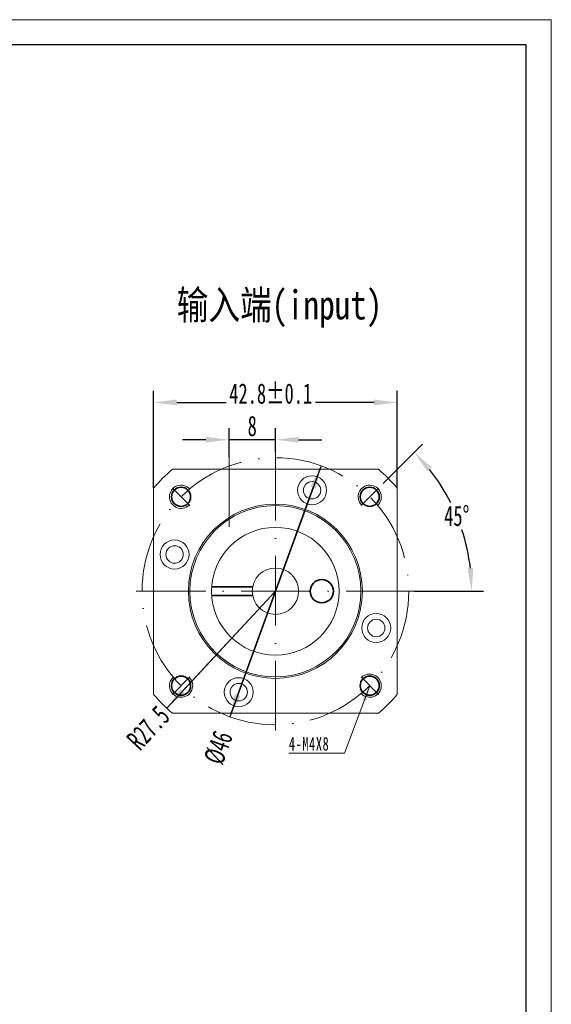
# Model space of a CAD drawing. Header units: millimetres. Extents: x 1426 to 1791, y 1047 to 1305.
# Tile 5 of 5: x 1699 to 1791, y 1135 to 1305. Entities that reach past the tile are written whole.
import ezdxf

# ---------------------------------------------------------------- set-up
doc = ezdxf.new("R2010")
doc.units = ezdxf.units.MM
doc.header["$PDSIZE"] = -5
doc.linetypes.add('ACAD_ISO10W100', pattern=[18, 12, -3, 0, -3])
doc.layers.get('0').update_dxf_attribs({"lineweight": 18})
doc.layers.get('Defpoints').update_dxf_attribs({"lineweight": 18})
for name, color, linetype, lineweight in [('7标注层', 4, 'Continuous', 35), ('中心线层', 7, 'ACAD_ISO10W100', 20), ('图框_外框线', 7, 'Continuous', 18), ('尺寸线层', 3, 'Continuous', 18), ('粗实线层', 7, 'Continuous', 35), ('细实线层', 7, 'Continuous', 18)]:
    doc.layers.add(name, color=color, linetype=linetype, lineweight=lineweight)
doc.styles.add('PC_TEXTSTYLE', font='txt', dxfattribs={"width": 0.8})
doc.styles.add('标准', font='txt', dxfattribs={"width": 0.667})
doc.dimstyles.new('GB_尺寸', dxfattribs={"dimtxt": 3.5, "dimasz": 4, "dimexe": 2, "dimexo": 0, "dimtad": 1, "dimdsep": 46, "dimtxsty": '标准', "dimblk": '_CAXARROW', "dimcen": 0, "dimdle": 8, "dimazin": 2, "dimtfac": 0.707107, "dimtdec": 3, "dimtmove": 2, "dimatfit": 3, "dimfxl": 1, "dimfrac": 2, "dimtolj": 1, "dimarcsym": 1})
doc.dimstyles.new('标准', dxfattribs={"dimtxt": 3.5, "dimasz": 4, "dimexe": 2, "dimexo": 0, "dimtad": 1, "dimdsep": 46, "dimtxsty": '标准', "dimblk": '_CAXARROW', "dimcen": 0, "dimdle": 8, "dimazin": 2, "dimtfac": 0.707107, "dimtdec": 3, "dimtmove": 2, "dimatfit": 3, "dimfxl": 1, "dimfrac": 2, "dimtolj": 1, "dimarcsym": 1})

# ---------------------------------------------------------------- blocks, each defined once
blk = doc.blocks.new('_CAXARROW')
blk.add_hatch(color=0).paths.add_polyline_path([(0, 0), (-1, 0.125), (-1, -0.125)], flags=0)
blk = doc.blocks.new('*D160')
at = {"layer": 'Defpoints', "color": 0, "lineweight": -2}
for p in [(1761.99, 1224.77), (1757.39, 1220.18), (1719.43, 1206.21), (1767.43, 1206.21)]:
    blk.add_point(p, dxfattribs=at)
at = {"layer": '尺寸线层', "color": 0, "lineweight": -2}
for p, q in [((1761.99, 1224.77), (1768.78, 1231.56)), ((1767.43, 1206.21), (1779.28, 1206.21))]:
    blk.add_line(p, q, dxfattribs=at)
for start, end in [(26.7037, 38.2258), (6.7742, 18.2114)]:
    blk.add_arc((1743.43, 1206.21), 33.85, start, end, dxfattribs=at)
at = {"layer": '尺寸线层', "color": 0, "lineweight": -2, "xscale": 4, "yscale": 4, "zscale": 4}
for p, rotation in [((1767.36, 1230.15), 131.6129178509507), ((1777.28, 1206.21), 273.3870821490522)]:
    blk.add_blockref('_CAXARROW', p, dxfattribs=dict(at, rotation=rotation))
at = {"layer": '尺寸线层', "color": 0, "insert": (1774.7, 1219.16), "char_height": 3.5, "attachment_point": 5, "style": '标准', "bg_fill": 3, "box_fill_scale": 1.1, "bg_fill_color": 257, "bg_fill_transparency": 0}
blk.add_mtext('\\A1;45%%d', dxfattribs=at)
at = {"layer": 'Defpoints', "color": 0, "lineweight": -2}
blk.add_point((1774.7, 1219.16), dxfattribs=at)
blk = doc.blocks.new('*D161')
at = {"layer": 'Defpoints', "color": 0, "lineweight": -2}
blk.add_point((1743.43, 1206.21), dxfattribs=at)
at = {"layer": '尺寸线层', "color": 0, "lineweight": -2}
blk.add_line((1727.41, 1189.01), (1743.43, 1206.21), dxfattribs=at)
at = {"layer": '尺寸线层', "color": 0, "insert": (1721.51, 1182.68), "char_height": 3.5, "attachment_point": 5, "rotation": 47.0336, "style": '标准', "bg_fill": 3, "box_fill_scale": 1.1, "bg_fill_color": 257, "bg_fill_transparency": 0}
blk.add_mtext('\\A1;R27.5', dxfattribs=at)
at = {"layer": 'Defpoints', "color": 0, "lineweight": -2}
blk.add_point((1724.68, 1186.09), dxfattribs=at)
at = {"layer": '尺寸线层', "color": 0, "lineweight": -2}
blk.add_line((1743.43, 1206.21), (1724.68, 1186.09), dxfattribs=at)
at = {"layer": '尺寸线层', "color": 0, "lineweight": -2, "xscale": 4, "yscale": 4, "zscale": 4, "rotation": 227.0335635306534}
blk.add_blockref('_CAXARROW', (1724.68, 1186.09), dxfattribs=at)
blk = doc.blocks.new('*X129')
at = {"layer": '尺寸线层', "linetype": 'Continuous'}
blk.add_hatch(color=0, dxfattribs=at).paths.add_polyline_path([(10.45, 11.6), (9.83, 8.99), (9.2, 9.22)], flags=0)
at = {"layer": '尺寸线层', "color": 0, "linetype": 'Continuous'}
blk.add_line((10.45, 11.6), (6.1, 0), dxfattribs=at)
at = {"layer": '尺寸线层', "color": 0}
blk.add_line((6.1, 0), (-3.51, 0), dxfattribs=at)
at = {"layer": '尺寸线层', "color": 0, "insert": (0, 1.57), "char_height": 2.3333, "width": 14.0505, "attachment_point": 5, "line_spacing_factor": 1.15057, "style": '标准'}
blk.add_mtext('\\T1.1;4-M4X8', dxfattribs=at)
blk = doc.blocks.new('*D162')
at = {"layer": 'Defpoints', "color": 0, "lineweight": -2}
for p in [(1735.43, 1232.3), (1735.43, 1229.32), (1743.43, 1230.21)]:
    blk.add_point(p, dxfattribs=at)
at = {"layer": '尺寸线层', "color": 0, "lineweight": -2}
for p, q in [((1735.43, 1229.32), (1735.43, 1234.3)), ((1743.43, 1230.21), (1743.43, 1234.3)), ((1731.43, 1232.3), (1727.43, 1232.3)), ((1743.43, 1232.3), (1735.43, 1232.3)), ((1747.43, 1232.3), (1751.43, 1232.3))]:
    blk.add_line(p, q, dxfattribs=at)
at = {"layer": '尺寸线层', "color": 0, "lineweight": -2, "xscale": 4, "yscale": 4, "zscale": 4}
blk.add_blockref('_CAXARROW', (1735.43, 1232.3), dxfattribs=at)
at = {"layer": '尺寸线层', "color": 0, "lineweight": -2, "xscale": 4, "yscale": 4, "zscale": 4, "rotation": 180}
blk.add_blockref('_CAXARROW', (1743.43, 1232.3), dxfattribs=at)
at = {"layer": '尺寸线层', "color": 0, "insert": (1739.43, 1234.64), "char_height": 3.5, "attachment_point": 5, "style": '标准', "bg_fill": 3, "box_fill_scale": 1.1, "bg_fill_color": 257, "bg_fill_transparency": 0}
blk.add_mtext('\\A1;8', dxfattribs=at)
blk = doc.blocks.new('*D163')
at = {"layer": 'Defpoints', "color": 0, "lineweight": -2}
for p in [(1751.29, 1227.82), (1735.56, 1184.6)]:
    blk.add_point(p, dxfattribs=at)
at = {"layer": '尺寸线层', "color": 0, "lineweight": -2}
for p, q in [((1751.29, 1227.82), (1735.56, 1184.6)), ((1736.93, 1188.35), (1749.92, 1224.06))]:
    blk.add_line(p, q, dxfattribs=at)
at = {"layer": '尺寸线层', "color": 0, "lineweight": -2, "xscale": 4, "yscale": 4, "zscale": 4, "rotation": 70.00897316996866}
blk.add_blockref('_CAXARROW', (1751.29, 1227.82), dxfattribs=at)
at = {"layer": '尺寸线层', "color": 0, "insert": (1733.62, 1179.27), "char_height": 3.5, "attachment_point": 5, "rotation": 70.009, "style": '标准', "bg_fill": 3, "box_fill_scale": 1.1, "bg_fill_color": 257, "bg_fill_transparency": 0}
blk.add_mtext('\\A1;%%C46', dxfattribs=at)
at = {"layer": '尺寸线层', "color": 0, "lineweight": -2, "xscale": 4, "yscale": 4, "zscale": 4, "rotation": 250.0089731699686}
blk.add_blockref('_CAXARROW', (1735.56, 1184.6), dxfattribs=at)
blk = doc.blocks.new('*D177')
at = {"layer": 'Defpoints', "color": 0, "lineweight": -2}
for p in [(1764.43, 1238.72), (1722.43, 1223.97), (1764.43, 1223.97)]:
    blk.add_point(p, dxfattribs=at)
at = {"layer": '尺寸线层', "color": 0, "lineweight": -2}
for p, q in [((1722.43, 1223.97), (1722.43, 1240.72)), ((1764.43, 1223.97), (1764.43, 1240.72)), ((1726.43, 1238.72), (1734.91, 1238.72)), ((1760.43, 1238.72), (1750.33, 1238.72))]:
    blk.add_line(p, q, dxfattribs=at)
at = {"layer": '尺寸线层', "color": 0, "lineweight": -2, "xscale": 4, "yscale": 4, "zscale": 4, "rotation": 180}
blk.add_blockref('_CAXARROW', (1722.43, 1238.72), dxfattribs=at)
at = {"layer": '尺寸线层', "color": 0, "lineweight": -2, "xscale": 4, "yscale": 4, "zscale": 4}
blk.add_blockref('_CAXARROW', (1764.43, 1238.72), dxfattribs=at)
at = {"layer": '尺寸线层', "color": 0, "insert": (1742.62, 1240.23), "char_height": 3.5, "attachment_point": 5, "style": '标准', "bg_fill": 3, "box_fill_scale": 1.1, "bg_fill_color": 257, "bg_fill_transparency": 0}
blk.add_mtext('\\A1;\\A1;42.8{\\H1x;%%P0.1}', dxfattribs=at)

msp = doc.modelspace()

# ---------------------------------------------------------------- linework, layer by layer
at = {"layer": '中心线层'}
for p, q in [((1735.426, 1229.317), (1735.426, 1215.838)), ((1743.426, 1182.21), (1743.426, 1230.21)), ((1719.426, 1206.21), (1767.426, 1206.21)), ((1758.187, 1191.449), (1761.192, 1188.444))]:
    msp.add_line(p, q, dxfattribs=at)
at = {"layer": '图框_外框线', "color": 3}
msp.add_lwpolyline([(1426.366, 1046.779), (1791.002, 1046.779), (1791.002, 1304.629), (1426.366, 1304.629)], close=True, dxfattribs=at)
at = {"layer": '图框_外框线', "color": 3, "lineweight": 25}
msp.add_lwpolyline([(1448.07, 1051.12), (1786.662, 1051.12), (1786.662, 1300.288), (1448.07, 1300.288)], close=True, dxfattribs=at)
at = {"layer": '尺寸线层'}
msp.add_lwpolyline([(1735.302, 1241.376), (1735.302, 1239.222), (1737.442, 1239.222), (1737.442, 1241.376)], close=True, dxfattribs=at)
msp.add_arc((1759.69, 1189.946), 2, 222.50809, 135, dxfattribs=at)
at = {"layer": '粗实线层'}
msp.add_circle((1759.69, 1189.946), 1.65, dxfattribs=at)
at = {"layer": '细实线层'}
for p, q in [((1725.671, 1227.21), (1761.181, 1227.21)), ((1722.426, 1188.454), (1722.426, 1223.965)), ((1764.426, 1223.965), (1764.426, 1188.454)), ((1761.181, 1185.21), (1725.671, 1185.21))]:
    msp.add_line(p, q, dxfattribs=at)
for centre, radius in [((1749.753, 1223.594), 2.5), ((1749.753, 1223.594), 1.5), ((1743.426, 1206.21), 15), ((1743.426, 1206.21), 14.75), ((1743.426, 1206.21), 11), ((1726.042, 1212.537), 2.5), ((1726.042, 1212.537), 1.5), ((1743.426, 1206.21), 4), ((1760.81, 1199.882), 2.5), ((1760.81, 1199.882), 1.5), ((1737.099, 1188.825), 2.5), ((1737.099, 1188.825), 1.5)]:
    msp.add_circle(centre, radius, dxfattribs=at)
for start, end in [(130.21417, 139.78583), (40.21417, 49.78583), (220.21417, 229.78583), (310.21417, 319.78583)]:
    msp.add_arc((1743.426, 1206.21), 27.5, start, end, dxfattribs=at)

# ---------------------------------------------------------------- texts
at = {"layer": '7标注层', "color": 0, "insert": (1726.413, 1258.019), "char_height": 5, "width": 57.28332, "attachment_point": 1, "style": 'PC_TEXTSTYLE'}
msp.add_mtext('{\\fSimHei|b0|i0|c134|p2;输入端(input)}', dxfattribs=at)

# ---------------------------------------------------------------- next in the draw order: dimensions: what is measured, and where the dimension line sits
at = {"layer": '尺寸线层'}
dim = msp.add_angular_dim_2l(base=(1774.7009, 1219.1642), line1=((1761.9876, 1224.7713), (1757.3914, 1220.1751)), line2=((1719.4261, 1206.2097), (1767.4261, 1206.2097)), dimstyle='标准', override={"dimtad": 0, "dimtih": 1, "dimtoh": 1, "dimsah": 1, "dimtfill": 1, "dimtzin": 0}, dxfattribs=at)
dim.commit()
dim.dimension.update_dxf_attribs({"geometry": '*D160', "text_midpoint": (1774.7009, 1219.1642)})

# ---------------------------------------------------------------- next in the draw order: linework, layer by layer
at = {"layer": '中心线层'}
for p, q in [((1728.665, 1220.971), (1725.66, 1223.976)), ((1758.187, 1220.971), (1761.192, 1223.976))]:
    msp.add_line(p, q, dxfattribs=at)
at = {"layer": '尺寸线层'}
for centre, start, end in [((1727.163, 1222.473), 42.50809, 315), ((1759.69, 1222.473), 312.50809, 225)]:
    msp.add_arc(centre, 2, start, end, dxfattribs=at)
at = {"layer": '粗实线层'}
for centre in [(1727.163, 1222.473), (1759.69, 1222.473)]:
    msp.add_circle(centre, 1.65, dxfattribs=at)

# ---------------------------------------------------------------- next in the draw order: dimensions: what is measured, and where the dimension line sits
at = {"layer": '尺寸线层'}
dim = msp.add_linear_dim(base=(1735.426, 1232.301), p1=(1743.426, 1230.21), p2=(1735.426, 1229.317), dimstyle='标准', override={"dimsah": 1, "dimtfill": 1, "dimtzin": 0}, dxfattribs=at)
dim.commit()
dim.dimension.update_dxf_attribs({"geometry": '*D162', "text_midpoint": (1739.426, 1234.637)})
dim = msp.add_radius_dim(center=(1743.426, 1206.21), mpoint=(1724.683, 1186.087), dimstyle='标准', override={"dimpost": 'R<>', "dimsah": 1, "dimtfill": 1, "dimtzin": 0}, dxfattribs=at)
dim.commit()
dim.dimension.update_dxf_attribs({"geometry": '*D161', "text_midpoint": (1721.508, 1182.678), "dimtype": 164})

# ---------------------------------------------------------------- next in the draw order: linework, layer by layer
at = {"layer": '中心线层'}
msp.add_line((1728.665, 1191.449), (1725.66, 1188.444), dxfattribs=at)
msp.add_circle((1743.426, 1206.21), 23, dxfattribs=at)
at = {"layer": '尺寸线层'}
msp.add_arc((1727.163, 1189.946), 2, 132.50809, 45, dxfattribs=at)
at = {"layer": '粗实线层'}
msp.add_circle((1727.163, 1189.946), 1.65, dxfattribs=at)

# ---------------------------------------------------------------- next in the draw order: block references
at = {"layer": '尺寸线层'}
msp.add_blockref('*X129', (1749.236, 1178.346), dxfattribs=at)

# ---------------------------------------------------------------- next in the draw order: dimensions: what is measured, and where the dimension line sits
dim = msp.add_diameter_dim_2p(p1=(1751.289, 1227.824), p2=(1735.563, 1184.596), dimstyle='标准', override={"dimpost": '%%C<>', "dimsah": 1, "dimtfill": 1, "dimtzin": 0}, dxfattribs=at)
dim.commit()
dim.dimension.update_dxf_attribs({"geometry": '*D163', "text_midpoint": (1733.624, 1179.265), "dimtype": 163})

# ---------------------------------------------------------------- next in the draw order: linework, layer by layer
at = {"layer": '粗实线层'}
for p, q in [((1739.497, 1206.96), (1732.452, 1206.96)), ((1739.497, 1205.46), (1732.452, 1205.46))]:
    msp.add_line(p, q, dxfattribs=at)
msp.add_circle((1751.426, 1206.21), 2, dxfattribs=at)

# ---------------------------------------------------------------- next in the draw order: dimensions: what is measured, and where the dimension line sits
at = {"layer": '尺寸线层'}
dim = msp.add_linear_dim(base=(1764.426, 1238.722), p1=(1722.426, 1223.965), p2=(1764.426, 1223.965), text='\\A1;42.8{\\H1x;%%P0.1}', dimstyle='GB_尺寸', override={"dimsah": 1, "dimtfac": 1, "dimtfill": 1, "dimtzin": 0}, dxfattribs=at)
dim.commit()
dim.dimension.update_dxf_attribs({"geometry": '*D177', "text_midpoint": (1742.619, 1240.233), "dimtype": 160})

doc.saveas('drawing.dxf')
